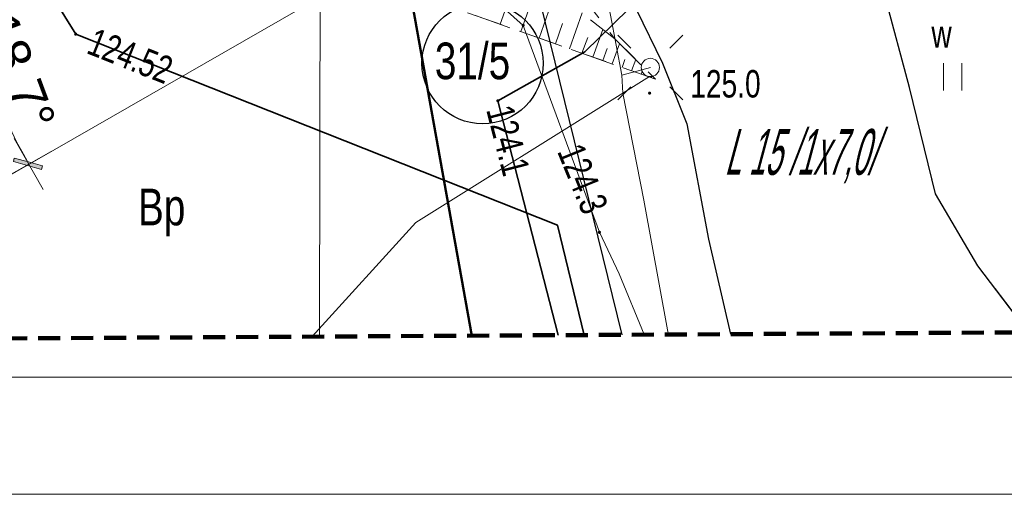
# Model space of a CAD drawing. Header units: metres. Extents: x 7464056 to 7464277, y 5957530 to 5957827.
# Tile 4 of 26: x 7464181 to 7464208, y 5957530 to 5957543. Entities that reach past the tile are written whole.
import ezdxf
from ezdxf.enums import TextEntityAlignment as Align

# ---------------------------------------------------------------- set-up
doc = ezdxf.new("R2010")
doc.units = ezdxf.units.M
doc.header["$MEASUREMENT"] = 0
for name, pattern in [('1.0_0.5', [1.5, 1, -0.5]), ('1.5_0.5', [2, 1.5, -0.5]), ('2', [0.9, 0.6, -0.3]), ('219-500', [0]), ('egug-500', [1, 0.5, -0.5])]:
    doc.linetypes.add(name, pattern=pattern)
doc.layers.get('0').update_dxf_attribs({"color": 2, "linetype": 'CONTINUOUS', "lineweight": 5})
doc.layers.get('Defpoints').update_dxf_attribs({"linetype": 'CONTINUOUS'})
for name, color, linetype in [('000 Inne (niezydentyfikowane)', 7, 'CONTINUOUS'), ('210-oznaczenie konturu użytku gruntowego', 7, 'CONTINUOUS'), ('218-kontur użytku gruntowego', 7, 'CONTINUOUS'), ('jezdnia', 7, 'CONTINUOUS'), ('krawężnik', 7, 'CONTINUOUS'), ('latarnia', 7, 'CONTINUOUS'), ('obudowa ochronna przewodu', 7, 'CONTINUOUS'), ('pikieta naturalna', 7, 'CONTINUOUS'), ('przewód elektroenergetyczny podziemny', 7, 'CONTINUOUS'), ('przewód telekomunikacyjny podziemny', 7, 'CONTINUOUS'), ('przewód wodociągowy', 7, 'CONTINUOUS'), ('rzedna', 7, 'CONTINUOUS'), ('rzedna-Atr2', 7, 'CONTINUOUS'), ('skarpa nieumocniona', 7, 'CONTINUOUS'), ('trawnik', 7, 'CONTINUOUS'), ('wodociągowe urządzenie techniczne-Atr17', 7, 'CONTINUOUS'), ('zadrzewienie  zakrzewienie', 7, 'CONTINUOUS'), ('Zakres', 7, 'CONTINUOUS')]:
    doc.layers.add(name, color=color, linetype=linetype)
for name, color, linetype, lineweight in [('211-numer działki ewidencyjnej', 7, 'CONTINUOUS', 30), ('219-działka ewidencyjna', 7, 'CONTINUOUS', 30), ('__A-Tabelka', 7, 'CONTINUOUS', 18), ('__A-Wymiary', 7, 'CONTINUOUS', 13), ('pikieta naturalna-Atr2', 8, 'CONTINUOUS', 9)]:
    doc.layers.add(name, color=color, linetype=linetype, lineweight=lineweight)
doc.styles.add('arial', font='arial.ttf')
doc.styles.get("Standard").update_dxf_attribs({"font": 'Working1250', "width": 0.75})
doc.dimstyles.new('500', dxfattribs={"dimscale": 0.1, "dimtxt": 10, "dimasz": 1, "dimexe": 1.25, "dimexo": 0.625, "dimgap": 3, "dimtad": 1, "dimzin": 4, "dimdsep": 46, "dimtxsty": 'arial', "dimblk": 'W', "dimcen": 1, "dimse1": 1, "dimse2": 1, "dimclrd": 256, "dimclrt": 7, "dimadec": 1, "dimazin": 0, "dimtm": 1e-09, "dimtfac": 1, "dimtmove": 0, "dimatfit": 0, "dimldrblk": 'W', "dimfxl": 0, "dimlwd": 5, "dimarcsym": 0})

# ---------------------------------------------------------------- blocks, each defined once
blk = doc.blocks.new('TU04')
at = {"color": 0, "linetype": 'Continuous', "lineweight": 13}
for p, q in [((0, 0), (0, 0.75)), ((0.5, 0), (0.5, 0.75))]:
    blk.add_line(p, q, dxfattribs=at)
blk = doc.blocks.new('PW01')
at = {"linetype": 'Continuous', "lineweight": 13}
h = blk.add_hatch(color=0, dxfattribs=at)
edge = h.paths.add_edge_path()
edge.add_arc((0, 0), 0.045, 0, 360)
blk = doc.blocks.new('SM01')
at = {"color": 0, "linetype": 'Continuous', "lineweight": 13}
for p, q in [((-0.53, 0.531), (-0.883, 0.884)), ((0.531, 0.531), (0.884, 0.884)), ((-0.53, -0.53), (-0.883, -0.883)), ((0.531, -0.53), (0.884, -0.883))]:
    blk.add_line(p, q, dxfattribs=at)
blk.add_circle((0, 0), 0.25, dxfattribs=at)
blk = doc.blocks.new('W')
h = blk.add_hatch(color=256)
h.paths.add_polyline_path([(0.65, 0), (2.98, 2.33), (2.27, 3.04), (0, 0.76), (0, 0)])
h.paths.add_polyline_path([(0, 0), (0, 0.76), (-0.56, 0.21), (-0.76, 0)])
h.paths.add_polyline_path([(0, -0.65), (0.15, -0.5), (0.65, 0), (0, 0)])
h.paths.add_polyline_path([(-3.39, -2.62), (-2.68, -3.33), (0, -0.65), (0, 0), (-0.76, 0)])
blk.add_hatch(color=256).paths.add_polyline_path([(-3.39, -2.62), (-2.68, -3.33), (0, -0.65), (0, 0), (-0.76, 0)])
for p, q in [((0, -7), (0, 7)), ((-0.56, 0.21), (2.27, 3.04)), ((2.27, 3.04), (2.98, 2.33)), ((-8, 0), (8, 0)), ((-0.56, 0.21), (-3.39, -2.62)), ((0.15, -0.5), (2.98, 2.33)), ((-3.39, -2.62), (-2.68, -3.33)), ((0.15, -0.5), (-2.68, -3.33))]:
    blk.add_line(p, q)
blk = doc.blocks.new('*D90')
at = {"layer": '__A-Wymiary', "lineweight": 5, "ltscale": 0.25}
blk.add_arc((7464194.921, 5957546.461), 15.207, 191.5462, 209.4699, dxfattribs=at)
at = {"layer": 'Defpoints', "color": 0}
for p in [(7464194.92, 5957546.46), (7464189.787, 5957545.447), (7464180.41, 5957541.914), (7464144.12, 5957536.43), (7464171.473, 5957533.006)]:
    blk.add_point(p, dxfattribs=at)
at = {"layer": '__A-Wymiary', "linetype": 'ByBlock', "lineweight": 5, "xscale": 0.1, "yscale": 0.1, "zscale": 0.1}
for p, rotation in [((7464180.002, 5957543.515), 101.3578236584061), ((7464181.731, 5957538.892), 299.6583282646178)]:
    blk.add_blockref('W', p, dxfattribs=dict(at, rotation=rotation))
at = {"layer": '__A-Wymiary', "color": 7, "ltscale": 0.25, "insert": (7464181.443, 5957541.419), "char_height": 1, "attachment_point": 5, "rotation": 290.5081, "style": 'arial'}
blk.add_mtext('18.7%%d', dxfattribs=at)

msp = doc.modelspace()

# ---------------------------------------------------------------- linework, layer by layer
at = {"linetype": 'Continuous', "lineweight": 30}
msp.add_circle((7464194.113, 5957541.644), 1.654, dxfattribs=at)
at = {"layer": '000 Inne (niezydentyfikowane)', "color": 7, "linetype": 'Continuous', "lineweight": 13}
for p, q in [((7464194.59, 5957542.71), (7464195.17, 5957544.33)), ((7464195.66, 5957542.33), (7464196.1, 5957543.59)), ((7464195.16, 5957542.51), (7464195.41, 5957543.22)), ((7464196.48, 5957542.04), (7464196.83, 5957543.02)), ((7464196.1, 5957542.18), (7464196.29, 5957542.73)), ((7464197.12, 5957541.81), (7464197.39, 5957542.57)), ((7464196.82, 5957541.92), (7464196.98, 5957542.35)), ((7464197.65, 5957541.63), (7464197.85, 5957542.18)), ((7464197.39, 5957541.72), (7464197.51, 5957542.05)), ((7464197.92, 5957541.53), (7464197.99, 5957541.75)), ((7464198.18, 5957541.44), (7464198.29, 5957541.75)), ((7464198.44, 5957541.35), (7464198.48, 5957541.44)), ((7464198.71, 5957541.25), (7464198.73, 5957541.31))]:
    msp.add_line(p, q, dxfattribs=at)
at = {"layer": '000 Inne (niezydentyfikowane)', "color": 56, "linetype": 'Continuous', "lineweight": 50, "flags": 128}
for points in [[(7464193.823, 5957534.207), (7464192.159, 5957543.5), (7464191.47, 5957545.78), (7464191.954, 5957545.875), (7464194.899, 5957546.456), (7464194.92, 5957546.46), (7464206.32, 5957560.132), (7464215.369, 5957570.98), (7464222.136, 5957534.374)], [(7464125.18, 5957539.755), (7464144.12, 5957536.43), (7464189.787, 5957545.447), (7464192.159, 5957543.5), (7464193.823, 5957534.207)]]:
    msp.add_lwpolyline(points, dxfattribs=at)
at = {"layer": '218-kontur użytku gruntowego', "color": 3, "linetype": 'egug-500', "lineweight": 18, "flags": 128}
for points in [[(7464192.16, 5957543.5), (7464193.824, 5957534.207)], [(7464193.824, 5957534.207), (7464192.16, 5957543.5)]]:
    msp.add_lwpolyline(points, dxfattribs=at)
at = {"layer": '219-działka ewidencyjna', "color": 7, "linetype": '219-500', "flags": 128}
for points in [[(7464197.923, 5957534.231), (7464194.92, 5957546.46)], [(7464192.16, 5957543.5), (7464193.824, 5957534.207)]]:
    msp.add_lwpolyline(points, dxfattribs=at)
at = {"layer": '__A-Tabelka', "ltscale": 5}
for points in [[(7464266.428, 5957826.876), (7464056.428, 5957826.876), (7464056.428, 5957529.876), (7464266.428, 5957529.876)], [(7464263.228, 5957823.676), (7464072.628, 5957823.676), (7464072.628, 5957533.076), (7464263.228, 5957533.076)]]:
    msp.add_lwpolyline(points, close=True, dxfattribs=at)
at = {"layer": '__A-Wymiary', "ltscale": 0.25}
msp.add_line((7464194.92, 5957546.46), (7464171.473, 5957533.006), dxfattribs=at)
at = {"layer": 'jezdnia', "color": 7, "linetype": '1.5_0.5', "lineweight": 18, "flags": 128}
for points in [[(7464086.851, 5957757.258), (7464091.92, 5957748.72), (7464093.17, 5957746.61), (7464100.88, 5957733.62), (7464109.13, 5957719.6), (7464117.32, 5957705.91), (7464124.79, 5957693.36), (7464131.59, 5957681.85), (7464137.77, 5957671.55), (7464145.7, 5957658.29), (7464153.31, 5957645.2), (7464161.81, 5957630.88), (7464165.59, 5957624.29), (7464166.01, 5957623.09), (7464166.28, 5957621.51), (7464166.24, 5957620.22), (7464165.92, 5957618.44), (7464168.97, 5957613.22), (7464169.49, 5957613.31), (7464170.42, 5957613.31), (7464171.31, 5957612.99), (7464172.23, 5957612.07), (7464174.42, 5957607.65), (7464180.26, 5957595.46), (7464181.97, 5957591.93), (7464181.97, 5957591.41), (7464181.65, 5957590.58), (7464181.19, 5957590.07), (7464180.8, 5957589.72), (7464180.45, 5957589.49), (7464177.71, 5957587.72), (7464174.48, 5957585.62), (7464174.04, 5957585.45), (7464173.25, 5957585.36), (7464172.37, 5957585.5), (7464170.33, 5957586.19), (7464174.29, 5957579.29), (7464174.66, 5957580.9), (7464175.14, 5957581.82), (7464175.95, 5957582.64), (7464182.63, 5957586.49), (7464183.82, 5957586.55), (7464184.39, 5957586.13), (7464185.16, 5957585.13), (7464186.91, 5957580.49), (7464187.35, 5957579.06), (7464188.33, 5957575.91), (7464191.48, 5957567.03), (7464194.04, 5957559.04), (7464194.66, 5957556.96), (7464194.8, 5957555.42), (7464194.36, 5957553.91), (7464193.7, 5957553.12), (7464193.01, 5957552.89), (7464195.32, 5957546.4), (7464196.35, 5957545.53), (7464197.42, 5957544.45), (7464198.3, 5957543.12), (7464199.02, 5957541.65), (7464199.69, 5957539.99), (7464200.28, 5957536.84), (7464200.881, 5957534.249)], [(7464209.006, 5957534.297), (7464207.63, 5957536.11), (7464206.47, 5957538.08), (7464205.76, 5957540.98), (7464204.43, 5957545.94), (7464202.96, 5957550.15), (7464201.41, 5957554.33), (7464200.25, 5957557.87), (7464200.14, 5957558.72)]]:
    msp.add_lwpolyline(points, dxfattribs=at)
at = {"layer": 'krawężnik', "color": 7, "linetype": 'Continuous', "lineweight": 25, "flags": 128}
for points in [[(7464209.006, 5957534.297), (7464207.63, 5957536.11), (7464206.47, 5957538.08), (7464205.76, 5957540.98), (7464204.43, 5957545.94), (7464202.96, 5957550.15), (7464201.41, 5957554.33), (7464200.25, 5957557.87), (7464200.14, 5957558.72), (7464200.09, 5957560.49), (7464200.68, 5957562.21), (7464201.54, 5957563.59), (7464202.57, 5957564.63), (7464204.23, 5957565.52), (7464206.6, 5957565.61), (7464207.62, 5957565.51), (7464208.24, 5957565.32), (7464209.37, 5957564.83)], [(7464195.32, 5957546.4), (7464196.35, 5957545.53), (7464197.42, 5957544.45), (7464198.3, 5957543.12), (7464199.02, 5957541.65), (7464199.69, 5957539.99), (7464200.28, 5957536.84), (7464200.881, 5957534.249)]]:
    msp.add_lwpolyline(points, dxfattribs=at)
at = {"layer": 'obudowa ochronna przewodu', "color": 7, "linetype": 'Continuous', "lineweight": 35, "flags": 128}
for points in [[(7464196.882, 5957534.225), (7464196.16, 5957537.22), (7464183.01, 5957542.44), (7464180.69, 5957546.16), (7464179.77, 5957551.46), (7464179.51, 5957554.12), (7464180.59, 5957560.99), (7464184.89, 5957567.15), (7464179.45, 5957579.66), (7464179.25, 5957580.12)], [(7464273.574, 5957564.802), (7464257.08, 5957562.54), (7464246.96, 5957563.12), (7464224.21, 5957568.66), (7464196.9, 5957541.96), (7464194.53, 5957540.62), (7464196.178, 5957534.221)], [(7464273.574, 5957564.802), (7464257.08, 5957562.54), (7464246.96, 5957563.12), (7464224.21, 5957568.66), (7464196.9, 5957541.96), (7464194.53, 5957540.62), (7464196.178, 5957534.221)], [(7464273.574, 5957564.802), (7464257.08, 5957562.54), (7464246.96, 5957563.12), (7464224.21, 5957568.66), (7464196.9, 5957541.96), (7464194.53, 5957540.62), (7464196.178, 5957534.221)], [(7464273.574, 5957564.802), (7464257.08, 5957562.54), (7464246.96, 5957563.12), (7464224.21, 5957568.66), (7464196.9, 5957541.96), (7464194.53, 5957540.62), (7464196.178, 5957534.221)]]:
    msp.add_lwpolyline(points, dxfattribs=at)
at = {"layer": 'przewód elektroenergetyczny podziemny', "color": 1, "linetype": 'Continuous', "lineweight": 18, "flags": 128}
for points in [[(7464198.519, 5957534.235), (7464197.84, 5957535.9), (7464197.3, 5957537.03), (7464195.22, 5957542.68), (7464189.26, 5957548.01), (7464189.91, 5957549.75), (7464190.89, 5957553.48), (7464190.91, 5957554.57), (7464189.76, 5957559.13), (7464187.22, 5957567.86), (7464186.59, 5957569.43), (7464183.38, 5957577.47), (7464182.86, 5957579.06), (7464180.99, 5957584.74), (7464178.47, 5957589.84), (7464169.34, 5957607.61), (7464167.33, 5957611.16), (7464164.77, 5957616.16), (7464161.16, 5957621.94), (7464156, 5957630.1), (7464149.38, 5957641.57), (7464141.13, 5957655.81), (7464133.08, 5957670.35)], [(7464199.184, 5957534.239), (7464199.16, 5957534.37), (7464198.51, 5957537.91), (7464197.94, 5957540.83), (7464197.91, 5957541.32), (7464197.45, 5957543.79), (7464195.6, 5957545.62), (7464190.66, 5957549.28), (7464188.71, 5957550.79), (7464190.42, 5957554.09), (7464192.07, 5957559.98), (7464190.2, 5957567.37), (7464189.12, 5957571.34), (7464187.67, 5957574.08), (7464185.65, 5957578.93), (7464183.21, 5957584.98), (7464181.6, 5957586.09), (7464179.87, 5957589.53), (7464181.4, 5957591.26), (7464179.26, 5957595.81), (7464177.83, 5957598.49), (7464170.01, 5957612.95), (7464165.43, 5957619.94), (7464165.01, 5957622.57)], [(7464197.91, 5957541.32), (7464198.69, 5957541.53)], [(7464197.91, 5957541.32), (7464198.69, 5957541.53)], [(7464198.67, 5957541.28), (7464197.94, 5957540.83), (7464192.29, 5957537.3), (7464189.462, 5957534.181)]]:
    msp.add_lwpolyline(points, dxfattribs=at)
at = {"layer": 'przewód telekomunikacyjny podziemny', "color": 30, "linetype": 'Continuous', "lineweight": 18, "flags": 128}
for points in [[(7464179.25, 5957580.12), (7464179.45, 5957579.66), (7464184.89, 5957567.15), (7464180.59, 5957560.99), (7464179.51, 5957554.12), (7464179.77, 5957551.46), (7464180.69, 5957546.16), (7464183.01, 5957542.44), (7464196.16, 5957537.22), (7464196.882, 5957534.225)], [(7464273.574, 5957564.802), (7464257.08, 5957562.54), (7464246.96, 5957563.12), (7464224.21, 5957568.66), (7464196.9, 5957541.96), (7464194.53, 5957540.62), (7464196.178, 5957534.221)]]:
    msp.add_lwpolyline(points, dxfattribs=at)
at = {"layer": 'przewód wodociągowy', "color": 5, "linetype": 'Continuous', "lineweight": 18, "flags": 128}
msp.add_lwpolyline([(7464189.664, 5957534.182), (7464189.69, 5957549.22)], dxfattribs=at)
at = {"layer": 'skarpa nieumocniona', "color": 7, "linetype": '1.0_0.5', "lineweight": 18, "flags": 128}
msp.add_lwpolyline([(7464197.72, 5957542.31), (7464198.83, 5957541.21), (7464184.82, 5957546.17), (7464183.26, 5957546.03), (7464159.79, 5957540.09), (7464151.07, 5957537.79), (7464149.74, 5957535.43), (7464149.25, 5957533.94), (7464145.76, 5957533.92), (7464145.2, 5957534.35), (7464141.99, 5957536.8), (7464146.52, 5957537.18), (7464147.33, 5957540.02), (7464150.7, 5957544.03), (7464184.31, 5957552.93)], close=True, dxfattribs=at)
msp.add_lwpolyline([(7464197.72, 5957542.31), (7464198.83, 5957541.21), (7464184.82, 5957546.17), (7464183.26, 5957546.03), (7464159.79, 5957540.09), (7464151.07, 5957537.79), (7464149.74, 5957535.43), (7464149.25, 5957533.94), (7464145.76, 5957533.92), (7464145.2, 5957534.35), (7464141.99, 5957536.8), (7464146.52, 5957537.18), (7464147.33, 5957540.02), (7464150.7, 5957544.03), (7464184.31, 5957552.93)], close=True, dxfattribs=at)
at = {"layer": 'trawnik', "color": 7, "linetype": '1.0_0.5', "lineweight": 18, "flags": 128}
msp.add_lwpolyline([(7464207.62, 5957565.51), (7464208.24, 5957565.32), (7464209.37, 5957564.83), (7464210.62, 5957564.06), (7464213.5, 5957562.33), (7464216.41, 5957560.66), (7464222.77, 5957557.91), (7464227.76, 5957555.97), (7464230.08, 5957555.14), (7464231.55, 5957554.66), (7464232.32, 5957554.38), (7464232.84, 5957553.46), (7464233.3, 5957552.55), (7464233.62, 5957551.65), (7464234.52, 5957549.14), (7464235.06, 5957547.26), (7464235.3, 5957545.14), (7464235.28, 5957543.78), (7464235.13, 5957542.29), (7464234.69, 5957540.78), (7464234.3, 5957539.36), (7464234.06, 5957538.68), (7464233.33, 5957537.27), (7464232.89, 5957536.68), (7464232.32, 5957536.12), (7464230.4, 5957534.42), (7464209.01, 5957534.3), (7464207.63, 5957536.11), (7464206.47, 5957538.08), (7464205.76, 5957540.98), (7464204.43, 5957545.94), (7464202.96, 5957550.15), (7464201.41, 5957554.33), (7464200.25, 5957557.87), (7464200.14, 5957558.72), (7464200.09, 5957560.49), (7464200.68, 5957562.21), (7464201.54, 5957563.59), (7464202.57, 5957564.63), (7464204.23, 5957565.52), (7464206.6, 5957565.61)], close=True, dxfattribs=at)
at = {"layer": 'zadrzewienie  zakrzewienie', "color": 7, "linetype": '1.0_0.5', "lineweight": 18, "flags": 128}
msp.add_lwpolyline([(7464184.31, 5957552.93), (7464176.91, 5957557.14), (7464173.39, 5957559.16), (7464171.1, 5957560.79), (7464166.23, 5957559.3), (7464165.91, 5957554.65), (7464163.32, 5957550.79), (7464183.26, 5957546.03), (7464184.82, 5957546.17), (7464198.83, 5957541.21), (7464197.72, 5957542.31), (7464193.61, 5957547.69), (7464191.67, 5957549.01), (7464189.21, 5957550.43), (7464188.42, 5957550.79)], close=True, dxfattribs=at)
at = {"layer": 'Zakres', "color": 134, "linetype": '2', "lineweight": 90, "flags": 128}
msp.add_lwpolyline([(7464273.07, 5957642.1), (7464173.57, 5957639.94), (7464098.51, 5957764.09), (7464073.29, 5957749.31), (7464127.02, 5957656.52), (7464126.84, 5957638.93), (7464125.08, 5957533.8), (7464273.77, 5957534.68)], close=True, dxfattribs=at)

# ---------------------------------------------------------------- block references
at = {"layer": 'latarnia', "color": 7, "linetype": 'Continuous', "lineweight": 18}
msp.add_blockref('SM01', (7464198.69, 5957541.53), dxfattribs=at)
at = {"layer": 'pikieta naturalna', "color": 7, "linetype": 'Continuous', "lineweight": 13}
msp.add_blockref('PW01', (7464198.67, 5957540.83), dxfattribs=at)
at = {"layer": 'rzedna', "color": 1, "linetype": 'Continuous', "lineweight": 18}
for p in [(7464195.22, 5957542.68), (7464197.3, 5957537.03)]:
    msp.add_blockref('PW01', p, dxfattribs=at)
at = {"layer": 'rzedna', "color": 7, "linetype": 'Continuous', "lineweight": 18}
msp.add_blockref('PW01', (7464183.01, 5957542.44), dxfattribs=at)
at = {"layer": 'rzedna', "color": 30, "linetype": 'Continuous', "lineweight": 35}
msp.add_blockref('PW01', (7464194.53, 5957540.62), dxfattribs=at)
at = {"layer": 'trawnik', "color": 7, "linetype": 'Continuous', "lineweight": 18}
msp.add_blockref('TU04', (7464206.689, 5957540.899), dxfattribs=at)

# ---------------------------------------------------------------- texts
at = {"layer": '000 Inne (niezydentyfikowane)', "color": 56, "linetype": 'Continuous', "lineweight": 13, "oblique": 15, "width": 0.472}
msp.add_text('L 15 /1x7,0/', height=1.25, dxfattribs=at).set_placement((7464200.71, 5957538.6))
at = {"layer": '210-oznaczenie konturu użytku gruntowego', "color": 3, "linetype": 'Continuous', "lineweight": 18, "width": 0.79}
msp.add_text('Bp', height=1, dxfattribs=at).set_placement((7464184.71, 5957537.22))
at = {"layer": '211-numer działki ewidencyjnej', "color": 7, "linetype": 'Continuous', "lineweight": 18, "width": 0.79}
msp.add_text('31/5', height=1, dxfattribs=at).set_placement((7464192.81, 5957541.21))
at = {"layer": 'pikieta naturalna-Atr2', "color": 7, "width": 0.765}
msp.add_text('125.0', height=0.75, dxfattribs=at).set_placement((7464199.78, 5957540.71))
at = {"layer": 'rzedna-Atr2', "color": 7, "width": 0.765}
msp.add_text('124.52', height=0.75, rotation=-21.651, dxfattribs=at).set_placement((7464183.41, 5957542.28), align=Align.MIDDLE_LEFT)
at = {"layer": 'rzedna-Atr2', "color": 30, "width": 0.765}
msp.add_text('124.1', height=0.75, rotation=284.441, dxfattribs=at).set_placement((7464194.57, 5957540.47), align=Align.MIDDLE_LEFT)
at = {"layer": 'rzedna-Atr2', "color": 7, "width": 0.765}
msp.add_text('124.3', height=0.75, rotation=292.11, dxfattribs=at).set_placement((7464196.14, 5957539.24))
at = {"layer": 'wodociągowe urządzenie techniczne-Atr17', "color": 5, "width": 0.765}
msp.add_text('w', height=0.75, dxfattribs=at).set_placement((7464206.36, 5957542.07))

# ---------------------------------------------------------------- dimensions: what is measured, and where the dimension line sits
at = {"layer": '__A-Wymiary', "ltscale": 0.25}
dim = msp.add_angular_dim_2l(base=(7464180.41, 5957541.914), line1=((7464194.92, 5957546.46), (7464171.473, 5957533.006)), line2=((7464144.12, 5957536.43), (7464189.787, 5957545.447)), dimstyle='500', dxfattribs=at)
dim.commit()
dim.dimension.update_dxf_attribs({"geometry": '*D90', "text_midpoint": (7464181.443, 5957541.419)})

doc.saveas('drawing.dxf')
